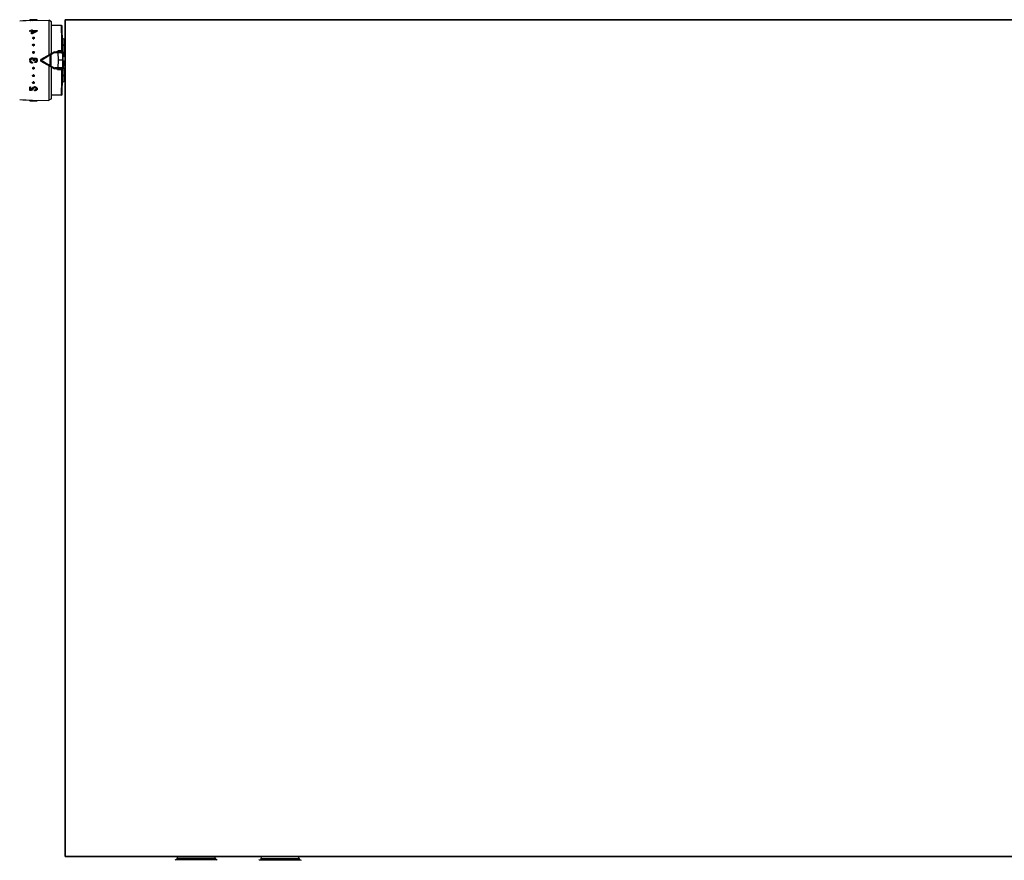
# Model space of a CAD drawing. Header units: millimetres. Extents: x 60394 to 199354, y 20895 to 166073.
# Tile 94 of 256: x 90422 to 91010, y 21178 to 21680. Entities that reach past the tile are written whole.
import ezdxf

# ---------------------------------------------------------------- set-up
doc = ezdxf.new("R2010")
doc.units = ezdxf.units.MM
doc.layers.add('UT_ZAŘÍZENÍ - OT', color=3, linetype='Continuous', lineweight=35)

msp = doc.modelspace()

# ---------------------------------------------------------------- linework, layer by layer
at = {"color": 0, "linetype": 'Continuous'}
for p, q in [((90427.63, 21679.98), (90427.63, 21680.18)), ((90428.26, 21680.22), (90428.28, 21680.22)), ((90428.28, 21680.22), (90428.29, 21680.22)), ((90428.28, 21680.16), (90428.28, 21680.21)), ((90429.19, 21680.24), (90429.07, 21680.24)), ((90429.12, 21680.14), (90429.12, 21680.07)), ((90429.12, 21679.88), (90429.12, 21680.07)), ((90429.19, 21680.04), (90429.12, 21680.04)), ((90429.26, 21679.81), (90439.13, 21679.99)), ((90429.81, 21680.04), (90429.77, 21680.04)), ((90429.8, 21680.1), (90429.8, 21680.16)), ((90430.23, 21680.12), (90429.8, 21680.1)), ((90429.81, 21679.91), (90429.8, 21680.1)), ((90430.32, 21679.92), (90429.81, 21679.91)), ((90430.03, 21680.18), (90430.03, 21680.24)), ((90430.32, 21680.12), (90430.23, 21680.12)), ((90430.32, 21680.17), (90430.62, 21680.18)), ((90431.61, 21680.17), (90430.32, 21680.12)), ((90430.58, 21679.93), (90430.32, 21679.92)), ((90430.46, 21680.18), (90430.46, 21680.19)), ((90432.13, 21679.99), (90430.58, 21679.93)), ((90430.62, 21680.18), (90431.68, 21680.21)), ((90430.63, 21680.23), (90430.63, 21680.18)), ((90431.68, 21680.17), (90431.61, 21680.17)), ((90431.68, 21680.28), (90432.13, 21680.29)), ((90431.68, 21680.21), (90431.68, 21680.28)), ((90432.13, 21680.19), (90431.68, 21680.17)), ((90432.13, 21680.29), (90432.13, 21680.19)), ((90432.13, 21679.99), (90432.13, 21680.19)), ((90439.13, 21679.99), (90439.13, 21659.34)), ((90440.63, 21679.05), (90439.13, 21679.91)), ((90440.63, 21660.21), (90440.63, 21679.05)), ((90427.63, 21673.79), (90428.68, 21673.8)), ((90427.63, 21673.48), (90427.63, 21673.79)), ((90428.68, 21673.49), (90427.63, 21673.48)), ((90427.63, 21673.33), (90427.63, 21673.48)), ((90428.68, 21673.35), (90427.63, 21673.33)), ((90428.68, 21673.8), (90428.68, 21674.21)), ((90428.68, 21674.21), (90429.13, 21674.21)), ((90428.68, 21671.96), (90428.68, 21673.49)), ((90429.13, 21674.21), (90429.13, 21673.81)), ((90429.13, 21674.06), (90429.13, 21674.21)), ((90429.13, 21673.81), (90432.13, 21673.85)), ((90431.34, 21673.52), (90429.13, 21673.5)), ((90429.13, 21673.5), (90429.13, 21672.38)), ((90429.13, 21673.35), (90429.13, 21673.5)), ((90431.05, 21673.38), (90429.13, 21673.35)), ((90429.13, 21673.35), (90429.13, 21672.49)), ((90431.29, 21673.5), (90431.34, 21673.52)), ((90432.13, 21673.53), (90432.07, 21673.51)), ((90432.13, 21673.85), (90432.13, 21673.53)), ((90432.13, 21673.7), (90432.13, 21673.85)), ((90432.13, 21673.39), (90432.13, 21673.53)), ((90446.58, 21676.81), (90440.63, 21676.81)), ((90446.73, 21667.75), (90446.58, 21676.81)), ((90447.43, 21656.01), (90447.08, 21676.32)), ((90447.29, 21663.95), (90447.08, 21676.07)), ((90428.68, 21671.83), (90428.68, 21671.96)), ((90429.13, 21671.96), (90428.68, 21671.96)), ((90429.13, 21671.83), (90428.68, 21671.83)), ((90429.13, 21671.83), (90429.13, 21671.96)), ((90429.18, 21671.86), (90429.13, 21671.83)), ((90446.83, 21661.74), (90446.73, 21667.75)), ((90447.73, 21668.85), (90447.73, 21668.83)), ((90448.23, 21665.42), (90448.23, 21668.75)), ((90448.8, 21668.75), (90448.23, 21668.75)), ((90442.56, 21660.6), (90442.56, 21661.01)), ((90442.56, 21661.01), (90443.59, 21661.01)), ((90444.43, 21661.74), (90444.43, 21661)), ((90446.83, 21661.74), (90444.43, 21661.74)), ((90444.66, 21660.6), (90444.66, 21661)), ((90445.7, 21661.01), (90446.85, 21661.01)), ((90446.85, 21661.01), (90446.83, 21661.74)), ((90447.73, 21665.49), (90447.73, 21664.67)), ((90448.85, 21665.42), (90448.23, 21665.42)), ((90448.23, 21658.69), (90448.23, 21664.61)), ((90448.86, 21664.61), (90448.23, 21664.61)), ((90430.42, 21655.71), (90429.97, 21655.71)), ((90430.74, 21654.67), (90430.74, 21655.2)), ((90434.23, 21655.8), (90434.23, 21656.22)), ((90434.48, 21656.66), (90441.56, 21660.74)), ((90441.56, 21651.28), (90434.48, 21655.37)), ((90434.64, 21655.8), (90434.64, 21656.23)), ((90439.64, 21659.17), (90439.64, 21652.86)), ((90440.17, 21659.42), (90441.81, 21660.39)), ((90440.17, 21659.42), (90440.17, 21652.6)), ((90442.56, 21660.6), (90444.66, 21660.6)), ((90444.73, 21656.01), (90444.66, 21660.6)), ((90444.66, 21651.43), (90444.73, 21656.01)), ((90447.43, 21656.01), (90444.73, 21656.01)), ((90447.08, 21635.7), (90447.43, 21656.01)), ((90447.43, 21658.69), (90447.43, 21655.16)), ((90447.43, 21658.69), (90448.63, 21658.69)), ((90447.43, 21658.4), (90448.63, 21658.4)), ((90447.43, 21655.71), (90448.63, 21655.71)), ((90447.43, 21655.39), (90448.63, 21655.39)), ((90447.43, 21655.16), (90448.63, 21655.16)), ((90448.23, 21654.82), (90448.23, 21655.16)), ((90429.31, 21654.94), (90429.31, 21654.41)), ((90439.13, 21652.68), (90439.13, 21632.04)), ((90441.81, 21651.63), (90440.17, 21652.6)), ((90440.63, 21632.98), (90440.63, 21651.82)), ((90442.56, 21651.43), (90442.56, 21651.01)), ((90444.66, 21651.43), (90442.56, 21651.43)), ((90443.59, 21651.01), (90442.56, 21651.01)), ((90444.43, 21651.02), (90444.43, 21650.29)), ((90446.83, 21650.29), (90444.43, 21650.29)), ((90444.66, 21651.43), (90444.66, 21651.02)), ((90446.85, 21651.01), (90445.7, 21651.01)), ((90446.73, 21644.28), (90446.83, 21650.29)), ((90446.83, 21650.29), (90446.85, 21651.01)), ((90447.83, 21651.54), (90447.35, 21651.54)), ((90447.83, 21651.7), (90447.36, 21651.7)), ((90447.37, 21652.58), (90447.83, 21652.58)), ((90447.43, 21653.17), (90447.38, 21653.17)), ((90447.43, 21652.97), (90447.38, 21652.97)), ((90447.38, 21652.82), (90447.83, 21652.82)), ((90447.39, 21653.4), (90447.39, 21653.72)), ((90447.43, 21653.39), (90447.39, 21653.4)), ((90447.39, 21653.36), (90447.8, 21653.36)), ((90447.43, 21653.61), (90447.43, 21653.36)), ((90447.63, 21653.61), (90447.43, 21653.61)), ((90447.43, 21653.51), (90447.63, 21653.51)), ((90447.43, 21653.32), (90447.43, 21652.87)), ((90447.63, 21653.32), (90447.43, 21653.32)), ((90447.43, 21653.22), (90447.63, 21653.22)), ((90447.83, 21652.87), (90447.43, 21652.87)), ((90447.43, 21651.54), (90447.43, 21651.26)), ((90447.43, 21651.26), (90447.63, 21651.26)), ((90447.63, 21653.61), (90447.63, 21653.51)), ((90447.63, 21653.32), (90447.63, 21653.22)), ((90447.83, 21652.87), (90447.83, 21652.58)), ((90447.83, 21651.54), (90447.83, 21651.7)), ((90447.93, 21654.84), (90447.93, 21652.91)), ((90447.93, 21654.84), (90448.53, 21654.8)), ((90447.93, 21654.31), (90448.53, 21654.31)), ((90447.93, 21651.44), (90447.93, 21650.09)), ((90447.93, 21650.09), (90448.53, 21650.09)), ((90448.13, 21652.87), (90448.13, 21653.95)), ((90448.13, 21653.95), (90448.53, 21653.95)), ((90448.13, 21650.32), (90448.13, 21651.4)), ((90448.13, 21650.32), (90448.53, 21650.32)), ((90448.23, 21647.41), (90448.23, 21650.09)), ((90446.58, 21635.21), (90446.73, 21644.28)), ((90447.73, 21647.35), (90447.73, 21646.54)), ((90448.86, 21647.41), (90448.23, 21647.41)), ((90448.23, 21643.27), (90448.23, 21646.6)), ((90448.85, 21646.6), (90448.23, 21646.6)), ((90427.63, 21640.17), (90427.63, 21640.04)), ((90427.63, 21640.17), (90428.08, 21640.17)), ((90427.63, 21637.9), (90427.63, 21640.04)), ((90427.63, 21640.04), (90428.08, 21640.03)), ((90428.08, 21640.17), (90428.08, 21640.03)), ((90428.08, 21640.03), (90428.08, 21638.35)), ((90429, 21639.06), (90429, 21638.92)), ((90429.11, 21639.11), (90429.14, 21639.15)), ((90429.23, 21639.43), (90429.25, 21639.48)), ((90429.25, 21639.48), (90429.25, 21639.34)), ((90430.48, 21638.41), (90430.48, 21638.27)), ((90430.48, 21638.41), (90430.63, 21638.41)), ((90430.48, 21637.86), (90430.48, 21638.27)), ((90430.48, 21638.27), (90430.63, 21638.27)), ((90430.63, 21637.86), (90430.48, 21637.86)), ((90430.63, 21638.41), (90430.63, 21638.27)), ((90447.18, 21641.4), (90447.19, 21642.26)), ((90447.73, 21643.19), (90447.73, 21643.18)), ((90448.8, 21643.27), (90448.23, 21643.27)), ((90427.63, 21632.03), (90427.63, 21631.83)), ((90427.63, 21632.03), (90432.13, 21631.95)), ((90427.63, 21631.81), (90427.63, 21631.83)), ((90427.63, 21631.83), (90432.13, 21631.75)), ((90430.78, 21631.76), (90427.63, 21631.81)), ((90429.26, 21632.21), (90439.13, 21632.04)), ((90430.78, 21631.76), (90430.78, 21631.76)), ((90430.78, 21631.76), (90431.34, 21631.75)), ((90432.13, 21631.95), (90432.13, 21631.75)), ((90432.13, 21631.94), (90432.13, 21631.74)), ((90432.13, 21631.75), (90432.13, 21631.74)), ((90440.63, 21632.98), (90439.13, 21632.11)), ((90446.58, 21635.21), (90440.63, 21635.21)), ((90538.62, 21179.07), (90515.62, 21179.07)), ((90515.62, 21179.07), (90515.62, 21178.37)), ((90537.52, 21180.17), (90516.72, 21180.17)), ((90538.62, 21179.07), (90538.62, 21178.37)), ((90565.62, 21179.07), (90565.62, 21178.37)), ((90565.62, 21179.07), (90588.62, 21179.07)), ((90566.72, 21180.17), (90587.52, 21180.17)), ((90588.62, 21179.07), (90588.62, 21178.37)), ((90514.82, 21178.27), (90514.52, 21177.97)), ((90539.42, 21178.27), (90514.82, 21178.27)), ((90538.62, 21178.37), (90515.62, 21178.37)), ((90539.42, 21178.27), (90539.72, 21177.97)), ((90564.82, 21178.27), (90564.52, 21177.97)), ((90564.82, 21178.27), (90589.42, 21178.27)), ((90565.62, 21178.37), (90588.62, 21178.37)), ((90589.42, 21178.27), (90589.72, 21177.97))]:
    msp.add_line(p, q, dxfattribs=at)
for centre, radius, start, end in [((90430.83, 21589.83), 90, 91, 95.86353), ((90428.75, 21688.65), 8.58, 265.82558, 266.62577), ((90428.75, 21688.5), 8.63, 265.85586, 266.65073), ((90428.9, 21644.49), 35.74, 91.01238, 91.21551), ((90428.82, 21689.91), 9.83, 266.63176, 267.39596), ((90428.82, 21689.77), 9.9, 266.65673, 267.41559), ((90428.42, 21678.43), 1.79, 94.25337, 94.6326), ((90428.48, 21677.66), 2.56, 93.45872, 94.22835), ((90428.9, 21692.62), 12.54, 270.2757, 270.99142), ((90428.94, 21690.17), 10.03, 270.37671, 270.99382), ((90429.35, 21686.56), 6.42, 274.00652, 274.76218), ((90429.44, 21685.52), 5.38, 274.77014, 275.5791), ((90429.88, 21674.96), 5.28, 88.37447, 89.19799), ((90430.74, 21638.13), 42.13, 90.84632, 91.00332), ((90430.45, 21657.24), 23.02, 90.56986, 90.83886), ((90430.35, 21667.03), 13.23, 90.13111, 90.55891), ((90479.42, 21579.57), 105.19, 116.74897, 118.55954), ((90478.96, 21578.91), 105.92, 116.89327, 118.06457), ((90479.15, 21579.19), 105.28, 116.52799, 118.3353), ((90476.05, 21584.6), 99.53, 116.72558, 116.87901), ((90446.58, 21676.31), 0.5, 1.00273, 90.00005), ((90429.72, 21669.33), 0.34, 181.83857, 189.22993), ((90429.87, 21669.6), 0.578, 257.40046, 263.77919), ((90429.88, 21669.5), 0.583, 257.43846, 263.79562), ((90429.87, 21669.59), 0.567, 263.76903, 270.51539), ((90429.88, 21669.49), 0.572, 263.78497, 270.51556), ((90429.87, 21669.6), 0.577, 270.61415, 283.65474), ((90429.88, 21669.5), 0.582, 270.61233, 283.61615), ((90430.05, 21669.34), 0.33, 0.0012, 1.80344), ((90448.23, 21670.26), 1.5, 226.64917, 250.52878), ((90448.23, 21670.26), 1.51, 250.58004, 269.92942), ((90429.79, 21665.26), 0.415, 180.00363, 182.62681), ((90429.88, 21665.33), 0.529, 255.90699, 262.90203), ((90429.88, 21665.26), 0.533, 255.94846, 262.92018), ((90429.87, 21665.31), 0.515, 262.89641, 270.33517), ((90429.88, 21665.24), 0.519, 262.91395, 270.33539), ((90429.96, 21665.19), 0.417, 351.68515, 359.95596), ((90442.56, 21659.01), 2, 90, 120), ((90465.21, 21674.26), 24.26, 211.06983, 212.81472), ((90461.26, 21671.71), 19.56, 212.83138, 213.19135), ((90446.85, 21660.51), 0.5, 0.9973, 89.99995), ((90430.29, 21656.01), 2.66, 174.20363, 187.38301), ((90429.02, 21655.91), 0.893, 214.11402, 220.95302), ((90429.19, 21656.05), 1.12, 220.98571, 227.22441), ((90429.02, 21655.95), 0.878, 79.26214, 86.10486), ((90429.01, 21655.9), 0.927, 73.07928, 79.21627), ((90429.85, 21660.73), 0.471, 180.01487, 185.18459), ((90429.01, 21655.86), 0.963, 41.07571, 50.01192), ((90429.01, 21655.86), 0.97, 32.46127, 41.04427), ((90429.88, 21660.74), 0.505, 254.94557, 262.29746), ((90429.88, 21660.71), 0.509, 254.989, 262.3166), ((90429.88, 21660.72), 0.488, 262.29512, 270.14263), ((90429.88, 21660.69), 0.492, 262.31359, 270.14288), ((90432.71, 21656.01), 2.32, 172.81682, 187.51949), ((90430.88, 21655.98), 0.785, 259.56156, 266.77563), ((90430.99, 21656.23), 0.576, 71.25318, 78.39725), ((90430.99, 21656.24), 0.569, 63.84048, 71.25521), ((90430.87, 21656.01), 0.831, 307.97112, 320.9467), ((90430.86, 21656.01), 0.836, 39.13046, 49.82845), ((90430.87, 21656.01), 0.828, 29.69129, 39.12926), ((90430.86, 21656.02), 0.841, 320.92395, 328.11089), ((90431.07, 21656.31), 1.08, 27.84061, 34.02965), ((90430.91, 21655.87), 1.25, 328.36326, 330.5708), ((90430.92, 21655.87), 1.23, 330.55262, 339.45926), ((90431.07, 21656.31), 1.07, 21.6663, 27.84286), ((90431.09, 21656.32), 1.05, 15.21143, 21.66816), ((90430.97, 21655.85), 1.18, 339.47291, 345.3977), ((90430.18, 21656.07), 2, 11.83461, 15.19202), ((90434.73, 21656.22), 0.5, 120, 180), ((90434.73, 21655.8), 0.5, 180, 240), ((90547.73, 21440.05), 244.32, 116.11937, 116.25551), ((90442.56, 21659.12), 1.48, 90.0293, 120.51258), ((90447.33, 21657.86), 0.0994, 313.59217, 359.98031), ((90447.33, 21657.87), 0.301, 284.00989, 289.44256), ((90447.33, 21656.24), 0.3, 70.55401, 72.35353), ((90429.19, 21656.05), 1.64, 229.79423, 274.1007), ((90429.19, 21656.04), 1.1, 269.87405, 276.1358), ((90429.88, 21651.33), 0.493, 81.96974, 89.79318), ((90429.88, 21651.3), 0.489, 81.95126, 89.79291), ((90429.87, 21651.29), 0.507, 74.61727, 81.95392), ((90429.88, 21651.32), 0.51, 74.66061, 81.97306), ((90429.9, 21651.29), 0.481, 352.20997, 354.91531), ((90547.73, 21871.97), 244.32, 243.74449, 243.88063), ((90442.56, 21653.01), 2, 240, 270), ((90442.56, 21652.91), 1.48, 239.48743, 269.97069), ((90465.14, 21637.81), 24.17, 147.18194, 148.9335), ((90461.6, 21640.09), 19.97, 146.8123, 147.16491), ((90446.85, 21651.51), 0.5, 270, 359), ((90447.64, 21653.8), 0.29, 325.94596, 359.95559), ((90447.84, 21651.44), 0.0882, 0.03691, 8.66078), ((90429.88, 21646.78), 0.52, 82.19776, 89.60771), ((90429.87, 21646.71), 0.516, 82.18024, 89.60747), ((90429.87, 21646.69), 0.533, 75.22208, 82.18643), ((90429.88, 21646.76), 0.537, 75.26335, 82.20456), ((90427.69, 21640.22), 1.91, 281.62893, 285.76186), ((90428.13, 21639.61), 1.03, 315.49883, 321.71461), ((90428.21, 21639.54), 0.927, 321.71489, 328.50896), ((90391.06, 21662.25), 44.47, 328.57088, 328.85214), ((90390.58, 21662.2), 44.92, 328.78337, 329.0635), ((90389.7, 21663.06), 46.05, 328.85211, 329.1259), ((90388.86, 21663.23), 46.93, 329.13232, 329.40315), ((90430.12, 21638.83), 1.01, 142.68913, 149.33475), ((90430.21, 21638.76), 1.13, 136.6726, 142.69573), ((90429.72, 21642.69), 0.34, 170.77007, 178.16143), ((90391.32, 21662.13), 44.81, 328.5423, 329.17295), ((90429.88, 21642.53), 0.579, 90.47615, 102.57666), ((90429.87, 21642.43), 0.574, 89.52764, 102.6205), ((90429.88, 21642.54), 0.563, 89.46365, 90.42767), ((90429.88, 21642.53), 0.574, 82.72194, 89.43835), ((90429.87, 21642.43), 0.569, 82.70603, 89.43816), ((90429.87, 21642.42), 0.584, 76.3765, 82.71678), ((90429.87, 21642.52), 0.588, 76.41423, 82.73319), ((90430.05, 21642.68), 0.33, 358.19656, 359.9988), ((90430.61, 21638.19), 1.95, 89.34777, 93.68224), ((90430.61, 21638.16), 1.98, 84.74512, 89.3338), ((90431.07, 21638.89), 0.458, 358.60453, 6.96692), ((90448.23, 21641.76), 1.5, 109.47122, 133.35083), ((90448.23, 21641.77), 1.51, 90.07058, 109.41996), ((90430.83, 21722.2), 90, 264.13647, 269), ((90446.58, 21635.71), 0.5, 270, 359), ((90516.72, 21179.07), 1.1, 90, 180), ((90537.52, 21179.07), 1.1, 0, 90), ((90566.72, 21179.07), 1.1, 90, 180), ((90587.52, 21179.07), 1.1, 0, 90), ((90516.72, 21178.37), 1.1, 180, 185.21872), ((90537.52, 21178.37), 1.1, 354.78128, 0), ((90566.72, 21178.37), 1.1, 180, 185.21872), ((90587.52, 21178.37), 1.1, 354.78128, 0)]:
    msp.add_arc(centre, radius, start, end, dxfattribs=at)
at = {"color": 0, "linetype": 'Continuous', "extrusion": (0, 0, -1)}
for centre, major_axis, ratio, start_param, end_param in [((90448.13, 21654.19), (0, -0.235), 0.85043, 0, 1.570796), ((90448.13, 21650.17), (0.2, 0), 0.785695, 3.141593, 4.712389)]:
    msp.add_ellipse(centre, major_axis=major_axis, ratio=ratio, start_param=start_param, end_param=end_param, dxfattribs=at)
at = {"color": 0, "linetype": 'Continuous'}
for points, knots in [([(90427.63, 21680.18), (90427.63, 21680.18), (90427.64, 21680.19), (90427.64, 21680.19), (90427.65, 21680.19)], [0, 0, 0, 0, 0.34526, 1, 1, 1, 1]), ([(90428.12, 21680.1), (90428.05, 21680.1), (90427.95, 21680.11), (90427.83, 21680.13), (90427.76, 21680.14), (90427.71, 21680.15), (90427.67, 21680.16), (90427.64, 21680.16), (90427.63, 21680.17), (90427.63, 21680.18)], [0, 0, 0, 0, 0.415889, 0.585993, 0.728367, 0.841268, 0.923827, 0.975949, 1, 1, 1, 1]), ([(90428.12, 21679.9), (90428.05, 21679.91), (90427.96, 21679.91), (90427.84, 21679.93), (90427.77, 21679.94), (90427.71, 21679.95), (90427.67, 21679.96), (90427.65, 21679.96), (90427.63, 21679.97), (90427.63, 21679.98)], [0, 0, 0, 0, 0.416026, 0.586157, 0.728535, 0.841423, 0.923955, 0.976034, 1, 1, 1, 1]), ([(90427.65, 21680.19), (90427.65, 21680.19), (90427.67, 21680.2), (90427.69, 21680.2), (90427.71, 21680.2)], [0, 0, 0, 0, 0.194984, 1, 1, 1, 1]), ([(90427.71, 21680.2), (90427.76, 21680.21), (90427.91, 21680.22), (90428.05, 21680.22), (90428.14, 21680.22)], [0, 0, 0, 0, 0.393124, 1, 1, 1, 1]), ([(90428.28, 21680.21), (90428.27, 21680.21), (90428.24, 21680.21), (90428.21, 21680.2), (90428.18, 21680.2), (90428.17, 21680.19), (90428.17, 21680.19)], [0, 0, 0, 0, 0.402142, 0.703286, 0.901798, 1, 1, 1, 1]), ([(90428.17, 21680.19), (90428.17, 21680.19), (90428.18, 21680.18), (90428.19, 21680.18), (90428.23, 21680.17), (90428.29, 21680.16), (90428.34, 21680.16), (90428.37, 21680.16)], [0, 0, 0, 0, 0.026104, 0.078509, 0.271488, 0.580502, 1, 1, 1, 1]), ([(90428.17, 21680.19), (90428.17, 21680.19), (90428.17, 21680.19), (90428.17, 21680.19), (90428.17, 21680.19)], [0, 0, 0, 0, 0.519614, 1, 1, 1, 1]), ([(90429.07, 21680.24), (90428.93, 21680.23), (90428.68, 21680.23), (90428.44, 21680.22), (90428.33, 21680.21)], [0, 0, 0, 0, 0.5608, 1, 1, 1, 1]), ([(90428.37, 21680.16), (90428.41, 21680.15), (90428.63, 21680.14), (90428.84, 21680.14), (90429.01, 21680.14)], [0, 0, 0, 0, 0.202928, 1, 1, 1, 1]), ([(90428.96, 21680.07), (90428.91, 21680.07), (90428.71, 21680.07), (90428.52, 21680.08), (90428.37, 21680.08)], [0, 0, 0, 0, 0.261385, 1, 1, 1, 1]), ([(90429.12, 21679.88), (90429.06, 21679.88), (90428.81, 21679.87), (90428.56, 21679.88), (90428.37, 21679.89)], [0, 0, 0, 0, 0.261104, 1, 1, 1, 1]), ([(90429.77, 21680.24), (90429.73, 21680.24), (90429.54, 21680.24), (90429.34, 21680.24), (90429.19, 21680.24)], [0, 0, 0, 0, 0.228486, 1, 1, 1, 1]), ([(90429.77, 21680.04), (90429.73, 21680.04), (90429.54, 21680.04), (90429.34, 21680.04), (90429.19, 21680.04)], [0, 0, 0, 0, 0.228577, 1, 1, 1, 1]), ([(90429.95, 21680.24), (90429.94, 21680.24), (90429.88, 21680.24), (90429.82, 21680.24), (90429.77, 21680.24)], [0, 0, 0, 0, 0.229978, 1, 1, 1, 1]), ([(90429.96, 21680.17), (90430, 21680.17), (90430.07, 21680.18), (90430.14, 21680.19), (90430.19, 21680.2), (90430.21, 21680.21), (90430.22, 21680.21), (90430.23, 21680.22), (90430.23, 21680.22)], [0, 0, 0, 0, 0.416564, 0.727805, 0.840468, 0.923103, 0.975235, 1, 1, 1, 1]), ([(90430.14, 21680.24), (90430.13, 21680.24), (90430.09, 21680.24), (90430.06, 21680.24), (90430.03, 21680.24)], [0, 0, 0, 0, 0.216654, 1, 1, 1, 1]), ([(90430.21, 21680.23), (90430.2, 21680.23), (90430.18, 21680.23), (90430.16, 21680.24), (90430.14, 21680.24)], [0, 0, 0, 0, 0.191517, 1, 1, 1, 1]), ([(90430.23, 21680.22), (90430.23, 21680.22), (90430.22, 21680.23), (90430.21, 21680.23), (90430.21, 21680.23)], [0, 0, 0, 0, 0.306489, 1, 1, 1, 1]), ([(90430.32, 21680.26), (90430.34, 21680.26), (90430.39, 21680.26), (90430.44, 21680.26), (90430.48, 21680.26)], [0, 0, 0, 0, 0.28218, 1, 1, 1, 1]), ([(90430.46, 21680.19), (90430.45, 21680.19), (90430.4, 21680.18), (90430.35, 21680.18), (90430.32, 21680.17)], [0, 0, 0, 0, 0.219199, 1, 1, 1, 1]), ([(90430.63, 21680.23), (90430.63, 21680.23), (90430.61, 21680.22), (90430.58, 21680.21), (90430.53, 21680.2), (90430.49, 21680.2), (90430.46, 21680.19)], [0, 0, 0, 0, 0.080473, 0.272652, 0.58028, 1, 1, 1, 1]), ([(90430.48, 21680.26), (90430.49, 21680.26), (90430.52, 21680.25), (90430.56, 21680.25), (90430.58, 21680.25)], [0, 0, 0, 0, 0.312325, 1, 1, 1, 1]), ([(90430.58, 21680.25), (90430.59, 21680.25), (90430.61, 21680.25), (90430.62, 21680.24), (90430.63, 21680.24), (90430.63, 21680.23)], [0, 0, 0, 0, 0.708486, 0.898996, 1, 1, 1, 1]), ([(90429.38, 21669.43), (90429.38, 21669.49), (90429.4, 21669.6), (90429.52, 21669.75), (90429.68, 21669.84), (90429.81, 21669.86), (90429.88, 21669.86)], [0, 0, 0, 0, 0.229393, 0.470966, 0.729703, 1, 1, 1, 1]), ([(90429.48, 21669.19), (90429.45, 21669.22), (90429.4, 21669.3), (90429.38, 21669.39), (90429.38, 21669.43)], [0, 0, 0, 0, 0.509651, 1, 1, 1, 1]), ([(90429.75, 21668.93), (90429.66, 21668.95), (90429.49, 21669.03), (90429.4, 21669.2), (90429.39, 21669.28)], [0, 0, 0, 0, 0.524629, 1, 1, 1, 1]), ([(90429.75, 21669.04), (90429.72, 21669.04), (90429.62, 21669.07), (90429.53, 21669.13), (90429.48, 21669.19)], [0, 0, 0, 0, 0.260211, 1, 1, 1, 1]), ([(90429.88, 21669.86), (90429.94, 21669.87), (90430.07, 21669.85), (90430.23, 21669.76), (90430.34, 21669.63), (90430.38, 21669.52), (90430.38, 21669.46)], [0, 0, 0, 0, 0.270385, 0.528616, 0.769944, 1, 1, 1, 1]), ([(90430.38, 21669.34), (90430.38, 21669.25), (90430.3, 21669.05), (90430.11, 21668.96), (90430.01, 21668.93)], [0, 0, 0, 0, 0.47302, 1, 1, 1, 1]), ([(90430.27, 21669.19), (90430.26, 21669.17), (90430.18, 21669.1), (90430.08, 21669.06), (90430.01, 21669.04)], [0, 0, 0, 0, 0.24218, 1, 1, 1, 1]), ([(90430.38, 21669.46), (90430.38, 21669.41), (90430.36, 21669.32), (90430.31, 21669.23), (90430.27, 21669.19)], [0, 0, 0, 0, 0.488775, 1, 1, 1, 1]), ([(90429.38, 21665.26), (90429.38, 21665.32), (90429.41, 21665.45), (90429.52, 21665.6), (90429.68, 21665.7), (90429.81, 21665.73), (90429.88, 21665.73)], [0, 0, 0, 0, 0.241806, 0.488407, 0.741812, 1, 1, 1, 1]), ([(90429.45, 21665.03), (90429.44, 21665.04), (90429.4, 21665.11), (90429.38, 21665.19), (90429.38, 21665.24)], [0, 0, 0, 0, 0.253103, 1, 1, 1, 1]), ([(90429.38, 21660.73), (90429.38, 21660.85), (90429.49, 21661.12), (90429.75, 21661.22), (90429.88, 21661.22)], [0, 0, 0, 0, 0.49811, 1, 1, 1, 1]), ([(90429.75, 21664.74), (90429.66, 21664.76), (90429.49, 21664.86), (90429.4, 21665.04), (90429.39, 21665.13)], [0, 0, 0, 0, 0.510101, 1, 1, 1, 1]), ([(90429.75, 21664.81), (90429.69, 21664.83), (90429.57, 21664.88), (90429.48, 21664.98), (90429.45, 21665.03)], [0, 0, 0, 0, 0.506643, 1, 1, 1, 1]), ([(90429.88, 21665.73), (90430, 21665.73), (90430.19, 21665.66), (90430.34, 21665.47), (90430.37, 21665.35), (90430.38, 21665.29)], [0, 0, 0, 0, 0.507384, 0.755665, 1, 1, 1, 1]), ([(90429.88, 21661.22), (90430, 21661.22), (90430.25, 21661.13), (90430.37, 21660.89), (90430.38, 21660.77)], [0, 0, 0, 0, 0.501804, 1, 1, 1, 1]), ([(90430.38, 21665.13), (90430.36, 21665.04), (90430.28, 21664.86), (90430.1, 21664.77), (90430.01, 21664.74)], [0, 0, 0, 0, 0.489899, 1, 1, 1, 1]), ([(90430.34, 21665.09), (90430.31, 21665.02), (90430.22, 21664.9), (90430.08, 21664.83), (90430.01, 21664.81)], [0, 0, 0, 0, 0.492845, 1, 1, 1, 1]), ([(90430.38, 21665.29), (90430.38, 21665.24), (90430.37, 21665.17), (90430.35, 21665.1), (90430.34, 21665.09)], [0, 0, 0, 0, 0.747031, 1, 1, 1, 1]), ([(90444.66, 21661), (90444.48, 21661), (90444.12, 21661), (90443.77, 21661.01), (90443.59, 21661.01)], [0, 0, 0, 0, 0.502804, 1, 1, 1, 1]), ([(90445.55, 21661.08), (90445.47, 21661.12), (90445.29, 21661.21), (90444.92, 21661.43), (90444.63, 21661.61), (90444.43, 21661.74)], [0, 0, 0, 0, 0.213248, 0.460801, 1, 1, 1, 1]), ([(90445.7, 21661.01), (90445.62, 21661.01), (90445.27, 21661.01), (90444.92, 21661.01), (90444.66, 21661)], [0, 0, 0, 0, 0.230893, 1, 1, 1, 1]), ([(90445.63, 21661.04), (90445.62, 21661.04), (90445.6, 21661.05), (90445.57, 21661.07), (90445.55, 21661.08)], [0, 0, 0, 0, 0.229765, 1, 1, 1, 1]), ([(90445.66, 21661.03), (90445.66, 21661.03), (90445.65, 21661.03), (90445.64, 21661.04), (90445.63, 21661.04)], [0, 0, 0, 0, 0.235586, 1, 1, 1, 1]), ([(90445.72, 21661.01), (90445.71, 21661.01), (90445.69, 21661.02), (90445.67, 21661.02), (90445.66, 21661.03)], [0, 0, 0, 0, 0.393757, 1, 1, 1, 1]), ([(90447.33, 21661.61), (90447.33, 21661.62), (90447.32, 21661.64), (90447.29, 21661.66), (90447.25, 21661.69), (90447.16, 21661.71), (90447.02, 21661.73), (90446.9, 21661.74), (90446.83, 21661.74)], [0, 0, 0, 0, 0.054454, 0.124226, 0.220024, 0.341181, 0.645763, 1, 1, 1, 1]), ([(90448.23, 21665.42), (90448.19, 21665.42), (90448.02, 21665.43), (90447.85, 21665.46), (90447.73, 21665.49)], [0, 0, 0, 0, 0.252472, 1, 1, 1, 1]), ([(90447.73, 21664.67), (90447.77, 21664.66), (90447.94, 21664.63), (90448.11, 21664.61), (90448.23, 21664.61)], [0, 0, 0, 0, 0.247091, 1, 1, 1, 1]), ([(90427.64, 21656.28), (90427.66, 21656.42), (90427.73, 21656.7), (90428.04, 21657.19), (90428.69, 21657.58), (90429.45, 21657.51), (90429.93, 21657.2), (90430.12, 21656.97), (90430.19, 21656.85)], [0, 0, 0, 0, 0.125806, 0.251598, 0.500158, 0.748611, 0.874302, 1, 1, 1, 1]), ([(90428.13, 21654.79), (90428, 21654.9), (90427.78, 21655.17), (90427.67, 21655.5), (90427.65, 21655.67)], [0, 0, 0, 0, 0.49938, 1, 1, 1, 1]), ([(90429.08, 21656.82), (90429, 21656.83), (90428.83, 21656.82), (90428.51, 21656.7), (90428.26, 21656.45), (90428.14, 21656.14), (90428.11, 21655.88), (90428.16, 21655.63), (90428.23, 21655.47), (90428.28, 21655.4)], [0, 0, 0, 0, 0.124702, 0.249421, 0.497433, 0.62303, 0.748788, 0.874419, 1, 1, 1, 1]), ([(90428.43, 21655.23), (90428.53, 21655.14), (90428.77, 21654.99), (90429.05, 21654.93), (90429.19, 21654.93)], [0, 0, 0, 0, 0.500561, 1, 1, 1, 1]), ([(90429.75, 21660.21), (90429.67, 21660.24), (90429.51, 21660.32), (90429.42, 21660.48), (90429.4, 21660.56)], [0, 0, 0, 0, 0.50198, 1, 1, 1, 1]), ([(90429.75, 21660.25), (90429.68, 21660.27), (90429.54, 21660.34), (90429.45, 21660.47), (90429.42, 21660.54)], [0, 0, 0, 0, 0.50114, 1, 1, 1, 1]), ([(90429.97, 21655.71), (90429.98, 21655.82), (90429.97, 21656.06), (90429.89, 21656.28), (90429.82, 21656.38)], [0, 0, 0, 0, 0.500135, 1, 1, 1, 1]), ([(90430.38, 21660.63), (90430.36, 21660.53), (90430.28, 21660.35), (90430.11, 21660.24), (90430.01, 21660.22)], [0, 0, 0, 0, 0.498032, 1, 1, 1, 1]), ([(90430.36, 21660.6), (90430.34, 21660.52), (90430.25, 21660.36), (90430.09, 21660.27), (90430.01, 21660.25)], [0, 0, 0, 0, 0.49918, 1, 1, 1, 1]), ([(90430.19, 21656.85), (90430.28, 21657), (90430.53, 21657.26), (90430.97, 21657.39), (90431.32, 21657.36), (90431.57, 21657.27), (90431.79, 21657.12), (90431.91, 21656.99), (90431.96, 21656.91)], [0, 0, 0, 0, 0.249691, 0.498274, 0.623384, 0.748679, 0.874168, 1, 1, 1, 1]), ([(90431.1, 21656.8), (90431.03, 21656.81), (90430.86, 21656.81), (90430.64, 21656.71), (90430.48, 21656.53), (90430.43, 21656.38), (90430.42, 21656.3)], [0, 0, 0, 0, 0.248903, 0.498305, 0.748695, 1, 1, 1, 1]), ([(90431.97, 21655.22), (90431.91, 21655.12), (90431.75, 21654.93), (90431.45, 21654.74), (90431.1, 21654.64), (90430.86, 21654.65), (90430.74, 21654.67)], [0, 0, 0, 0, 0.249964, 0.499879, 0.749906, 1, 1, 1, 1]), ([(90430.84, 21655.19), (90430.93, 21655.19), (90431.13, 21655.21), (90431.3, 21655.3), (90431.38, 21655.36)], [0, 0, 0, 0, 0.50069, 1, 1, 1, 1]), ([(90431.57, 21655.58), (90431.61, 21655.64), (90431.67, 21655.77), (90431.71, 21656), (90431.68, 21656.22), (90431.63, 21656.36), (90431.59, 21656.42)], [0, 0, 0, 0, 0.249892, 0.499949, 0.75024, 1, 1, 1, 1]), ([(90432.13, 21656.48), (90432.15, 21656.41), (90432.2, 21656.1), (90432.17, 21655.78), (90432.11, 21655.55)], [0, 0, 0, 0, 0.250786, 1, 1, 1, 1]), ([(90434.64, 21656.23), (90434.62, 21656.23), (90434.56, 21656.23), (90434.48, 21656.23), (90434.41, 21656.23), (90434.35, 21656.23), (90434.31, 21656.23), (90434.28, 21656.22), (90434.26, 21656.22), (90434.25, 21656.22), (90434.24, 21656.22), (90434.24, 21656.22), (90434.23, 21656.22), (90434.23, 21656.22)], [0, 0, 0, 0, 0.203374, 0.394866, 0.56769, 0.716771, 0.837685, 0.88646, 0.926896, 0.958626, 0.981467, 0.99529, 1, 1, 1, 1]), ([(90434.64, 21655.8), (90434.62, 21655.8), (90434.56, 21655.8), (90434.48, 21655.8), (90434.41, 21655.8), (90434.35, 21655.8), (90434.31, 21655.8), (90434.28, 21655.8), (90434.26, 21655.8), (90434.25, 21655.8), (90434.24, 21655.8), (90434.24, 21655.8), (90434.23, 21655.8), (90434.23, 21655.8)], [0, 0, 0, 0, 0.203374, 0.394866, 0.56769, 0.716771, 0.837685, 0.88646, 0.926896, 0.958626, 0.981467, 0.99529, 1, 1, 1, 1]), ([(90434.64, 21656.23), (90434.62, 21656.28), (90434.57, 21656.37), (90434.51, 21656.5), (90434.48, 21656.59), (90434.47, 21656.64), (90434.48, 21656.65), (90434.48, 21656.66)], [0, 0, 0, 0, 0.377895, 0.69297, 0.905251, 0.965919, 1, 1, 1, 1]), ([(90434.64, 21655.8), (90434.62, 21655.75), (90434.57, 21655.65), (90434.51, 21655.52), (90434.48, 21655.43), (90434.47, 21655.39), (90434.48, 21655.37), (90434.48, 21655.37)], [0, 0, 0, 0, 0.377895, 0.69297, 0.905251, 0.965919, 1, 1, 1, 1]), ([(90434.64, 21656.23), (90435.06, 21656.47), (90436.73, 21657.45), (90438.39, 21658.43), (90439.64, 21659.17)], [0, 0, 0, 0, 0.249365, 1, 1, 1, 1]), ([(90439.64, 21652.86), (90439.23, 21653.1), (90437.56, 21654.08), (90435.89, 21655.06), (90434.64, 21655.8)], [0, 0, 0, 0, 0.250578, 1, 1, 1, 1]), ([(90439.64, 21659.17), (90439.62, 21659.21), (90439.58, 21659.28), (90439.54, 21659.37), (90439.51, 21659.42), (90439.5, 21659.47), (90439.48, 21659.51), (90439.48, 21659.53), (90439.48, 21659.54), (90439.48, 21659.54)], [0, 0, 0, 0, 0.389691, 0.560136, 0.707341, 0.827183, 0.916538, 0.973346, 1, 1, 1, 1]), ([(90440.17, 21659.42), (90440.14, 21659.47), (90440.09, 21659.55), (90440.04, 21659.63), (90440, 21659.69), (90439.97, 21659.73), (90439.95, 21659.77), (90439.93, 21659.79), (90439.92, 21659.79), (90439.92, 21659.79), (90439.92, 21659.79)], [0, 0, 0, 0, 0.387648, 0.559336, 0.708365, 0.829964, 0.920373, 0.976704, 0.992026, 1, 1, 1, 1]), ([(90441.81, 21660.39), (90441.79, 21660.41), (90441.76, 21660.46), (90441.73, 21660.53), (90441.69, 21660.6), (90441.65, 21660.65), (90441.62, 21660.69), (90441.59, 21660.72), (90441.58, 21660.74), (90441.56, 21660.75), (90441.56, 21660.74)], [0, 0, 0, 0, 0.198142, 0.388892, 0.560134, 0.707991, 0.828678, 0.918542, 0.975091, 1, 1, 1, 1]), ([(90444.66, 21660.6), (90444.84, 21660.6), (90445.18, 21660.6), (90445.68, 21660.59), (90446.14, 21660.59), (90446.49, 21660.58), (90446.74, 21660.57), (90446.9, 21660.57), (90447.03, 21660.56), (90447.14, 21660.55), (90447.23, 21660.55), (90447.29, 21660.54), (90447.33, 21660.53), (90447.35, 21660.53), (90447.35, 21660.52), (90447.35, 21660.52)], [0, 0, 0, 0, 0.195605, 0.383531, 0.55643, 0.707585, 0.773165, 0.831259, 0.881323, 0.92293, 0.955723, 0.979458, 0.994025, 0.997954, 1, 1, 1, 1]), ([(90429.88, 21650.8), (90429.81, 21650.8), (90429.67, 21650.83), (90429.5, 21650.95), (90429.39, 21651.13), (90429.37, 21651.27), (90429.38, 21651.34)], [0, 0, 0, 0, 0.25144, 0.501784, 0.751362, 1, 1, 1, 1]), ([(90429.4, 21651.46), (90429.42, 21651.54), (90429.51, 21651.7), (90429.67, 21651.79), (90429.75, 21651.81)], [0, 0, 0, 0, 0.49802, 1, 1, 1, 1]), ([(90429.42, 21651.49), (90429.45, 21651.56), (90429.54, 21651.68), (90429.68, 21651.75), (90429.75, 21651.77)], [0, 0, 0, 0, 0.49886, 1, 1, 1, 1]), ([(90430.37, 21651.23), (90430.37, 21651.17), (90430.33, 21651.06), (90430.21, 21650.91), (90430.06, 21650.82), (90429.94, 21650.8), (90429.88, 21650.8)], [0, 0, 0, 0, 0.249231, 0.498303, 0.748586, 1, 1, 1, 1]), ([(90430.01, 21651.81), (90430.11, 21651.78), (90430.28, 21651.68), (90430.36, 21651.49), (90430.38, 21651.4)], [0, 0, 0, 0, 0.501968, 1, 1, 1, 1]), ([(90430.01, 21651.77), (90430.09, 21651.75), (90430.25, 21651.66), (90430.34, 21651.5), (90430.36, 21651.42)], [0, 0, 0, 0, 0.50082, 1, 1, 1, 1]), ([(90439.64, 21652.86), (90439.62, 21652.81), (90439.58, 21652.74), (90439.54, 21652.65), (90439.51, 21652.6), (90439.5, 21652.55), (90439.48, 21652.52), (90439.48, 21652.5), (90439.48, 21652.48), (90439.48, 21652.48)], [0, 0, 0, 0, 0.389693, 0.560138, 0.707342, 0.827185, 0.916539, 0.973347, 1, 1, 1, 1]), ([(90440.17, 21652.6), (90440.14, 21652.55), (90440.09, 21652.48), (90440.04, 21652.39), (90440, 21652.33), (90439.97, 21652.29), (90439.95, 21652.26), (90439.93, 21652.24), (90439.92, 21652.23), (90439.92, 21652.23), (90439.92, 21652.23)], [0, 0, 0, 0, 0.387648, 0.559336, 0.708365, 0.829964, 0.920373, 0.976704, 0.992026, 1, 1, 1, 1]), ([(90441.81, 21651.63), (90441.79, 21651.61), (90441.76, 21651.56), (90441.73, 21651.49), (90441.69, 21651.43), (90441.65, 21651.38), (90441.62, 21651.33), (90441.59, 21651.3), (90441.58, 21651.29), (90441.56, 21651.28), (90441.56, 21651.28)], [0, 0, 0, 0, 0.198108, 0.388908, 0.560156, 0.708001, 0.828682, 0.918545, 0.975091, 1, 1, 1, 1]), ([(90443.59, 21651.01), (90443.77, 21651.01), (90444.12, 21651.02), (90444.48, 21651.02), (90444.66, 21651.02)], [0, 0, 0, 0, 0.497196, 1, 1, 1, 1]), ([(90444.43, 21650.29), (90444.63, 21650.42), (90444.92, 21650.6), (90445.29, 21650.81), (90445.47, 21650.91), (90445.55, 21650.95)], [0, 0, 0, 0, 0.539199, 0.786752, 1, 1, 1, 1]), ([(90447.35, 21651.5), (90447.35, 21651.5), (90447.35, 21651.5), (90447.33, 21651.49), (90447.29, 21651.48), (90447.23, 21651.48), (90447.14, 21651.47), (90447.03, 21651.46), (90446.9, 21651.46), (90446.74, 21651.45), (90446.49, 21651.44), (90446.14, 21651.43), (90445.68, 21651.43), (90445.18, 21651.43), (90444.84, 21651.43), (90444.66, 21651.43)], [0, 0, 0, 0, 0.002046, 0.005975, 0.020542, 0.044277, 0.07707, 0.118677, 0.168741, 0.226835, 0.292415, 0.44357, 0.616469, 0.804395, 1, 1, 1, 1]), ([(90444.66, 21651.02), (90444.75, 21651.02), (90445.1, 21651.01), (90445.44, 21651.01), (90445.7, 21651.01)], [0, 0, 0, 0, 0.264643, 1, 1, 1, 1]), ([(90445.55, 21650.95), (90445.58, 21650.96), (90445.63, 21650.99), (90445.69, 21651.01), (90445.71, 21651.01)], [0, 0, 0, 0, 0.595054, 1, 1, 1, 1]), ([(90445.71, 21651.01), (90445.71, 21651.01), (90445.71, 21651.01), (90445.72, 21651.01), (90445.72, 21651.01)], [0, 0, 0, 0, 0.289793, 1, 1, 1, 1]), ([(90447.33, 21650.42), (90447.33, 21650.41), (90447.32, 21650.38), (90447.29, 21650.36), (90447.25, 21650.34), (90447.16, 21650.31), (90447.02, 21650.29), (90446.9, 21650.29), (90446.83, 21650.29)], [0, 0, 0, 0, 0.054452, 0.124207, 0.219995, 0.341151, 0.645741, 1, 1, 1, 1]), ([(90447.93, 21653.9), (90447.93, 21653.86), (90447.92, 21653.79), (90447.85, 21653.69), (90447.75, 21653.62), (90447.67, 21653.61), (90447.63, 21653.61)], [0, 0, 0, 0, 0.247784, 0.496832, 0.747734, 1, 1, 1, 1]), ([(90447.63, 21653.51), (90447.68, 21653.51), (90447.78, 21653.53), (90447.85, 21653.6), (90447.88, 21653.64)], [0, 0, 0, 0, 0.501963, 1, 1, 1, 1]), ([(90447.93, 21653.61), (90447.93, 21653.57), (90447.92, 21653.49), (90447.85, 21653.4), (90447.75, 21653.33), (90447.67, 21653.32), (90447.63, 21653.32)], [0, 0, 0, 0, 0.247784, 0.496832, 0.747734, 1, 1, 1, 1]), ([(90447.63, 21653.22), (90447.67, 21653.22), (90447.75, 21653.23), (90447.85, 21653.3), (90447.92, 21653.4), (90447.93, 21653.47), (90447.93, 21653.51)], [0, 0, 0, 0, 0.252266, 0.503168, 0.752216, 1, 1, 1, 1]), ([(90447.93, 21650.96), (90447.93, 21651), (90447.92, 21651.08), (90447.85, 21651.18), (90447.75, 21651.24), (90447.67, 21651.26), (90447.63, 21651.26)], [0, 0, 0, 0, 0.247784, 0.496832, 0.747734, 1, 1, 1, 1]), ([(90447.83, 21652.87), (90447.84, 21652.87), (90447.87, 21652.88), (90447.9, 21652.9), (90447.92, 21652.92), (90447.93, 21652.95), (90447.93, 21652.96)], [0, 0, 0, 0, 0.251925, 0.502849, 0.751924, 1, 1, 1, 1]), ([(90447.83, 21652.82), (90447.84, 21652.82), (90447.87, 21652.82), (90447.9, 21652.84), (90447.93, 21652.88), (90447.93, 21652.9), (90447.93, 21652.91)], [0, 0, 0, 0, 0.252236, 0.503168, 0.752245, 1, 1, 1, 1]), ([(90447.83, 21652.58), (90447.87, 21652.58), (90447.95, 21652.6), (90448.05, 21652.66), (90448.12, 21652.76), (90448.13, 21652.84), (90448.13, 21652.87)], [0, 0, 0, 0, 0.252255, 0.503168, 0.752226, 1, 1, 1, 1]), ([(90447.83, 21651.7), (90447.87, 21651.7), (90447.95, 21651.68), (90448.05, 21651.62), (90448.12, 21651.52), (90448.13, 21651.44), (90448.13, 21651.4)], [0, 0, 0, 0, 0.252255, 0.503168, 0.752226, 1, 1, 1, 1]), ([(90447.83, 21651.54), (90447.84, 21651.54), (90447.87, 21651.53), (90447.9, 21651.51), (90447.92, 21651.49), (90447.93, 21651.47), (90447.93, 21651.46)], [0, 0, 0, 0, 0.26767, 0.525516, 0.768461, 1, 1, 1, 1]), ([(90447.93, 21652.91), (90447.93, 21652.91), (90447.93, 21652.91), (90447.94, 21652.9), (90447.95, 21652.9), (90447.97, 21652.89), (90447.99, 21652.89), (90448.02, 21652.88), (90448.07, 21652.88), (90448.11, 21652.87), (90448.13, 21652.87)], [0, 0, 0, 0, 0.040706, 0.069574, 0.105554, 0.199505, 0.321626, 0.468167, 0.634164, 1, 1, 1, 1]), ([(90447.93, 21651.44), (90447.93, 21651.44), (90447.93, 21651.44), (90447.94, 21651.43), (90447.95, 21651.43), (90447.97, 21651.42), (90447.99, 21651.41), (90448.02, 21651.41), (90448.07, 21651.41), (90448.11, 21651.4), (90448.13, 21651.4)], [0, 0, 0, 0, 0.040706, 0.069574, 0.105554, 0.199505, 0.321626, 0.468167, 0.634164, 1, 1, 1, 1]), ([(90429.38, 21646.78), (90429.38, 21646.84), (90429.4, 21646.91), (90429.44, 21646.98), (90429.45, 21647)], [0, 0, 0, 0, 0.746897, 1, 1, 1, 1]), ([(90429.88, 21646.29), (90429.81, 21646.29), (90429.68, 21646.32), (90429.51, 21646.43), (90429.4, 21646.59), (90429.38, 21646.72), (90429.38, 21646.78)], [0, 0, 0, 0, 0.258416, 0.511779, 0.758272, 1, 1, 1, 1]), ([(90429.39, 21646.9), (90429.4, 21646.99), (90429.49, 21647.17), (90429.66, 21647.26), (90429.75, 21647.28)], [0, 0, 0, 0, 0.489899, 1, 1, 1, 1]), ([(90429.45, 21647), (90429.48, 21647.05), (90429.57, 21647.14), (90429.69, 21647.2), (90429.75, 21647.21)], [0, 0, 0, 0, 0.493357, 1, 1, 1, 1]), ([(90430.38, 21646.74), (90430.37, 21646.68), (90430.34, 21646.56), (90430.19, 21646.36), (90430, 21646.29), (90429.88, 21646.29)], [0, 0, 0, 0, 0.244335, 0.492616, 1, 1, 1, 1]), ([(90430.01, 21647.28), (90430.1, 21647.26), (90430.28, 21647.16), (90430.36, 21646.98), (90430.38, 21646.89)], [0, 0, 0, 0, 0.510101, 1, 1, 1, 1]), ([(90430.01, 21647.21), (90430.08, 21647.19), (90430.22, 21647.12), (90430.31, 21647), (90430.34, 21646.93)], [0, 0, 0, 0, 0.507155, 1, 1, 1, 1]), ([(90430.34, 21646.93), (90430.35, 21646.92), (90430.37, 21646.86), (90430.38, 21646.79), (90430.38, 21646.74)], [0, 0, 0, 0, 0.252969, 1, 1, 1, 1]), ([(90448.23, 21647.41), (90448.19, 21647.41), (90448.02, 21647.41), (90447.85, 21647.38), (90447.73, 21647.35)], [0, 0, 0, 0, 0.252472, 1, 1, 1, 1]), ([(90447.73, 21646.54), (90447.77, 21646.55), (90447.94, 21646.58), (90448.11, 21646.6), (90448.23, 21646.6)], [0, 0, 0, 0, 0.247091, 1, 1, 1, 1]), ([(90429.55, 21638.74), (90429.46, 21638.61), (90429.23, 21638.36), (90428.77, 21638.09), (90428.22, 21637.93), (90427.83, 21637.89), (90427.63, 21637.9)], [0, 0, 0, 0, 0.219385, 0.461046, 0.724092, 1, 1, 1, 1]), ([(90428.08, 21638.49), (90428.16, 21638.51), (90428.44, 21638.58), (90428.71, 21638.73), (90428.86, 21638.89)], [0, 0, 0, 0, 0.269283, 1, 1, 1, 1]), ([(90428.21, 21638.38), (90428.38, 21638.43), (90428.68, 21638.56), (90428.92, 21638.79), (90429, 21638.92)], [0, 0, 0, 0, 0.53047, 1, 1, 1, 1]), ([(90429.25, 21639.48), (90429.37, 21639.67), (90429.65, 21639.91), (90430.1, 21640.08), (90430.35, 21640.12), (90430.48, 21640.13)], [0, 0, 0, 0, 0.464053, 0.726092, 1, 1, 1, 1]), ([(90429.38, 21642.59), (90429.38, 21642.64), (90429.4, 21642.73), (90429.45, 21642.8), (90429.48, 21642.84)], [0, 0, 0, 0, 0.490349, 1, 1, 1, 1]), ([(90429.88, 21642.16), (90429.81, 21642.16), (90429.68, 21642.18), (90429.52, 21642.28), (90429.4, 21642.42), (90429.38, 21642.54), (90429.38, 21642.59)], [0, 0, 0, 0, 0.270297, 0.529034, 0.770607, 1, 1, 1, 1]), ([(90429.39, 21642.75), (90429.4, 21642.83), (90429.49, 21642.99), (90429.66, 21643.07), (90429.75, 21643.09)], [0, 0, 0, 0, 0.475371, 1, 1, 1, 1]), ([(90429.39, 21639.53), (90429.54, 21639.69), (90429.83, 21639.87), (90430.27, 21639.99), (90430.51, 21640.01), (90430.63, 21640)], [0, 0, 0, 0, 0.473959, 0.733478, 1, 1, 1, 1]), ([(90429.48, 21642.84), (90429.5, 21642.86), (90429.57, 21642.93), (90429.67, 21642.97), (90429.75, 21642.99)], [0, 0, 0, 0, 0.241743, 1, 1, 1, 1]), ([(90431.47, 21639.11), (90431.44, 21639.17), (90431.35, 21639.29), (90431.16, 21639.43), (90430.92, 21639.53), (90430.66, 21639.56), (90430.39, 21639.54), (90430.08, 21639.45), (90429.88, 21639.29), (90429.8, 21639.16)], [0, 0, 0, 0, 0.110355, 0.232071, 0.363298, 0.500079, 0.636986, 0.768855, 1, 1, 1, 1]), ([(90430.38, 21642.56), (90430.38, 21642.51), (90430.34, 21642.4), (90430.23, 21642.26), (90430.07, 21642.18), (90429.94, 21642.16), (90429.88, 21642.16)], [0, 0, 0, 0, 0.230056, 0.471384, 0.729615, 1, 1, 1, 1]), ([(90430.01, 21643.09), (90430.11, 21643.07), (90430.3, 21642.97), (90430.38, 21642.77), (90430.38, 21642.68)], [0, 0, 0, 0, 0.52698, 1, 1, 1, 1]), ([(90430.01, 21642.98), (90430.03, 21642.98), (90430.13, 21642.95), (90430.22, 21642.89), (90430.27, 21642.83)], [0, 0, 0, 0, 0.259523, 1, 1, 1, 1]), ([(90430.27, 21642.83), (90430.31, 21642.79), (90430.36, 21642.71), (90430.38, 21642.61), (90430.38, 21642.56)], [0, 0, 0, 0, 0.511225, 1, 1, 1, 1]), ([(90430.63, 21640), (90430.8, 21640), (90431.13, 21639.96), (90431.57, 21639.77), (90431.91, 21639.48), (90432.06, 21639.23), (90432.09, 21639.11)], [0, 0, 0, 0, 0.276815, 0.541296, 0.783329, 1, 1, 1, 1]), ([(90430.63, 21638.27), (90430.74, 21638.26), (90430.96, 21638.29), (90431.26, 21638.41), (90431.47, 21638.61), (90431.53, 21638.79), (90431.53, 21638.88)], [0, 0, 0, 0, 0.288289, 0.554647, 0.788959, 1, 1, 1, 1]), ([(90432.13, 21638.86), (90432.13, 21638.79), (90432.1, 21638.65), (90431.98, 21638.38), (90431.68, 21638.1), (90431.19, 21637.9), (90430.82, 21637.86), (90430.63, 21637.86)], [0, 0, 0, 0, 0.104904, 0.212347, 0.445391, 0.711352, 1, 1, 1, 1]), ([(90430.63, 21638.41), (90430.71, 21638.41), (90430.87, 21638.42), (90431.15, 21638.5), (90431.34, 21638.62), (90431.42, 21638.73)], [0, 0, 0, 0, 0.273822, 0.536871, 1, 1, 1, 1]), ([(90430.79, 21640.13), (90430.97, 21640.11), (90431.32, 21640.03), (90431.76, 21639.78), (90432.06, 21639.43), (90432.13, 21639.14), (90432.13, 21639)], [0, 0, 0, 0, 0.285569, 0.551478, 0.78834, 1, 1, 1, 1]), ([(90431.42, 21638.73), (90431.44, 21638.75), (90431.48, 21638.81), (90431.51, 21638.89), (90431.52, 21638.94)], [0, 0, 0, 0, 0.259352, 1, 1, 1, 1]), ([(90431.52, 21638.94), (90431.52, 21638.96), (90431.51, 21639.01), (90431.49, 21639.07), (90431.47, 21639.11)], [0, 0, 0, 0, 0.245195, 1, 1, 1, 1]), ([(90432.09, 21639.11), (90432.1, 21639.09), (90432.12, 21639.01), (90432.13, 21638.92), (90432.13, 21638.86)], [0, 0, 0, 0, 0.254201, 1, 1, 1, 1]), ([(90432.13, 21631.74), (90431.97, 21631.74), (90431.71, 21631.74), (90431.45, 21631.74), (90431.34, 21631.75)], [0, 0, 0, 0, 0.581949, 1, 1, 1, 1])]:
    msp.add_open_spline(points, degree=3, knots=knots, dxfattribs=at)
for points in [[(90430.01, 21664.81), (90429.97, 21664.8), (90429.92, 21664.8), (90429.88, 21664.8)], [(90430.01, 21664.74), (90429.97, 21664.73), (90429.93, 21664.72), (90429.88, 21664.72)], [(90429.63, 21656.6), (90429.53, 21656.68), (90429.41, 21656.75), (90429.28, 21656.79)], [(90429.42, 21660.54), (90429.4, 21660.58), (90429.38, 21660.63), (90429.38, 21660.68)], [(90430.01, 21660.25), (90429.97, 21660.24), (90429.92, 21660.23), (90429.88, 21660.23)], [(90430.01, 21660.22), (90429.97, 21660.2), (90429.93, 21660.2), (90429.88, 21660.2)], [(90430.38, 21660.77), (90430.38, 21660.71), (90430.38, 21660.66), (90430.36, 21660.6)], [(90431.4, 21656.64), (90431.35, 21656.69), (90431.3, 21656.72), (90431.24, 21656.75)], [(90429.38, 21651.34), (90429.38, 21651.39), (90429.4, 21651.44), (90429.42, 21651.49)], [(90429.75, 21651.81), (90429.79, 21651.82), (90429.84, 21651.83), (90429.88, 21651.83)], [(90429.75, 21651.77), (90429.79, 21651.79), (90429.83, 21651.79), (90429.88, 21651.79)], [(90430.36, 21651.42), (90430.38, 21651.37), (90430.38, 21651.31), (90430.38, 21651.25)], [(90429.75, 21647.28), (90429.79, 21647.29), (90429.84, 21647.3), (90429.88, 21647.3)], [(90429.75, 21647.21), (90429.79, 21647.22), (90429.83, 21647.23), (90429.88, 21647.23)]]:
    msp.add_open_spline(points, degree=3, dxfattribs=at)
at = {"layer": 'UT_ZAŘÍZENÍ - OT', "linetype": 'Continuous'}
for p, q in [((90448.8, 21680.17), (90448.8, 21180.17)), ((92248.8, 21680.17), (90448.8, 21680.17)), ((90448.8, 21180.17), (92248.8, 21180.17))]:
    msp.add_line(p, q, dxfattribs=at)

doc.saveas('drawing.dxf')
